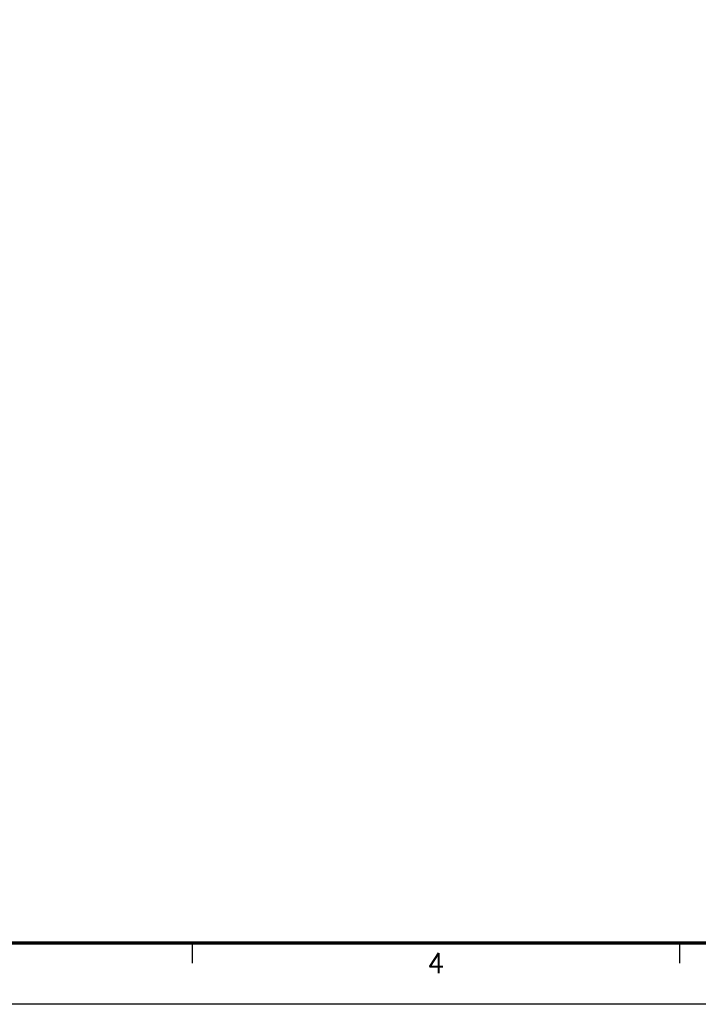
# Model space of a CAD drawing. Header units: millimetres. Extents: x 0 to 847, y 0 to 594.
# Tile 2 of 4: x 423 to 632, y 0 to 303. Entities that reach past the tile are written whole.
import ezdxf
from ezdxf.enums import TextEntityAlignment as Align

# ---------------------------------------------------------------- set-up
doc = ezdxf.new("R2010")
doc.units = ezdxf.units.MM
doc.layers.add('G-ANNO-TTLB', color=7, linetype='Continuous')
doc.layers.add('G-ANNO-TTLB-NPLT', color=2, linetype='Continuous', plot=False)
doc.styles.add('Text', font='romans.shx', dxfattribs={"width": 0.8})

# ---------------------------------------------------------------- blocks, each defined once
blk = doc.blocks.new('NFM_SHEET_BORDER')
at = {"layer": 'G-ANNO-TTLB', "color": 173}
for p, q in [((476.42, 18.83), (476.42, 12.64)), ((626.41, 18.83), (626.41, 12.64))]:
    blk.add_line(p, q, dxfattribs=at)
at = {"layer": 'G-ANNO-TTLB', "color": 6, "const_width": 0.989}
blk.add_lwpolyline([(26.42, 575.17), (825.88, 575.17), (825.88, 18.83), (26.42, 18.83)], close=True, dxfattribs=at)
at = {"layer": 'G-ANNO-TTLB-NPLT'}
blk.add_lwpolyline([(0, 0), (0, 594), (841, 594), (841, 0)], close=True, dxfattribs=at)
at = {"layer": 'G-ANNO-TTLB', "color": 132, "style": 'Text'}
blk.add_text('4', height=6.18, dxfattribs=at).set_placement((551.41, 12.64), align=Align.MIDDLE)

msp = doc.modelspace()

# ---------------------------------------------------------------- block references
msp.add_blockref('NFM_SHEET_BORDER', (0, 0))

doc.saveas('drawing.dxf')
